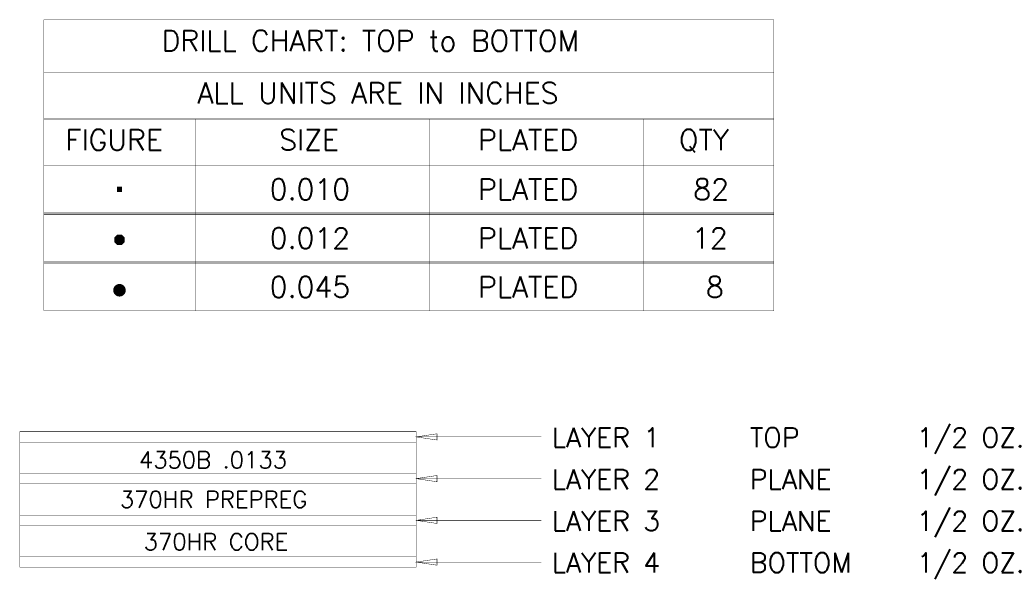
# Model space of a CAD drawing. Header units: millimetres. Extents: x -1.69 to 3.03, y -1.29 to 4.11.
# Tile 25 of 25: x -1.69 to 3.03, y 1.44 to 4.11. Entities that reach past the tile are written whole.
import ezdxf

# ---------------------------------------------------------------- set-up
doc = ezdxf.new("R2010")
doc.units = ezdxf.units.MM
doc.layers.get('0').update_dxf_attribs({"linetype": 'CONTINUOUS', "lineweight": 0})
doc.layers.add('FAB', color=10, linetype='CONTINUOUS', lineweight=0)
doc.styles.add('SIMPLE', font='Simple')

# ---------------------------------------------------------------- blocks, each defined once
blk = doc.blocks.new('SQUARE_12')
blk.add_solid([(0.0125, 0.0125), (0.0125, -0.0125), (-0.0125, 0.0125), (-0.0125, -0.0125)])
blk = doc.blocks.new('OCTAGON_13')
for points in [[(-0.025, 0.0104), (-0.0104, 0.025), (0.025, 0.0104), (0.0104, 0.025)], [(-0.025, -0.0104), (-0.025, 0.0104), (0.025, -0.0104), (0.025, 0.0104)], [(-0.0104, -0.025), (-0.025, -0.0104), (0.0104, -0.025), (0.025, -0.0104)]]:
    blk.add_solid(points)
blk = doc.blocks.new('ROUND_14')
at = {"lineweight": 211, "const_width": 0.03}
blk.add_lwpolyline([(-0.015, 0), (-0.015, 0, 1), (0.015, 0, 1), (-0.015, 0)], format="xyb", dxfattribs=at)

msp = doc.modelspace()

# ---------------------------------------------------------------- linework, layer by layer
at = {"layer": 'FAB', "lineweight": 211, "const_width": 0.002}
for points in [[(-1.5784, 3.1846), (1.9216, 3.1846), (1.9216, 4.1096), (-1.5784, 4.1096), (-1.5784, 3.1846)], [(-1.5784, 3.8596), (1.9216, 3.8596)], [(-1.5784, 3.6346), (1.9216, 3.6346)], [(-0.8534, 3.6346), (-0.8534, 3.1846)], [(0.2716, 3.6346), (0.2716, 3.1846)], [(1.2966, 3.6346), (1.2966, 3.1846)], [(-1.5784, 3.4096), (1.9216, 3.4096)], [(-1.5784, 3.1846), (-1.5784, 2.9501)], [(-1.5784, 3.1836), (1.9216, 3.1836)], [(-1.5784, 3.176), (1.9216, 3.176)], [(-0.8519, 3.1846), (-0.8519, 2.9501)], [(0.2716, 3.1846), (0.2716, 2.9501)], [(1.2966, 3.1846), (1.2966, 2.9501)], [(1.9216, 3.1846), (1.9216, 2.9501)], [(-1.5784, 2.9501), (1.9216, 2.9501)], [(-1.5784, 2.9501), (-1.5784, 2.7155)], [(-1.5784, 2.9491), (1.9216, 2.9491)], [(-1.5784, 2.9415), (1.9216, 2.9415)], [(-0.8519, 2.9501), (-0.8519, 2.7155)], [(0.2716, 2.9501), (0.2716, 2.7155)], [(1.2966, 2.9501), (1.2966, 2.7155)], [(1.9216, 2.9501), (1.9216, 2.7155)], [(-1.5784, 2.7155), (1.9216, 2.7155)], [(0.2066, 2.0858), (-1.6934, 2.0858), (-1.6934, 2.1358), (0.2066, 2.1358), (0.2066, 2.0858)], [(0.3066, 2.1258), (0.2066, 2.1108), (0.3066, 2.0958), (0.3066, 2.1258)], [(-1.6934, 2.0858), (-1.6934, 1.9358), (0.2066, 1.9358), (0.2066, 2.0858)], [(0.2066, 2.1108), (0.8066, 2.1108)], [(0.2066, 1.9358), (0.2066, 1.8858), (-1.6934, 1.8858), (-1.6934, 1.9358)], [(0.3066, 1.9258), (0.2066, 1.9108), (0.3066, 1.8958), (0.3066, 1.9258)], [(0.2066, 1.9108), (0.8066, 1.9108)], [(-1.6934, 1.8858), (-1.6934, 1.7358), (0.2066, 1.7358), (0.2066, 1.8858)], [(-1.6934, 1.6858), (-1.6934, 1.5358), (0.2066, 1.5358), (0.2066, 1.6858), (-1.6934, 1.6858), (-1.6934, 1.7358), (0.2066, 1.7358), (0.2066, 1.6858)], [(0.3066, 1.7258), (0.2066, 1.7108), (0.3066, 1.6958), (0.3066, 1.7258)], [(0.2066, 1.7108), (0.8066, 1.7108)], [(0.2066, 1.5358), (0.2066, 1.4858), (-1.6934, 1.4858), (-1.6934, 1.5358)], [(0.3066, 1.5258), (0.2066, 1.5108), (0.3066, 1.4958), (0.3066, 1.5258)], [(0.2066, 1.5108), (0.8066, 1.5108)]]:
    msp.add_lwpolyline(points, dxfattribs=at)

# ---------------------------------------------------------------- block references
at = {"layer": 'FAB'}
for name, p in [('SQUARE_12', (-1.2159, 3.2971)), ('OCTAGON_13', (-1.2159, 3.0556)), ('ROUND_14', (-1.2159, 2.8137))]:
    msp.add_blockref(name, p, dxfattribs=at)

# ---------------------------------------------------------------- texts
at = {"layer": 'FAB', "style": 'SIMPLE'}
for s, height, p in [('DRILL CHART: TOP to BOTTOM', 0.1, (-1.0141, 3.9596)), ('ALL UNITS ARE IN INCHES', 0.1, (-0.8427, 3.7096)), ('FIGURE', 0.1, (-1.4754, 3.4846)), ('SIZE', 0.1, (-0.4504, 3.4846)), ('PLATED', 0.1, (0.5031, 3.4846)), ('QTY', 0.1, (1.4662, 3.4846)), ('0.010', 0.1, (-0.4957, 3.2471)), ('PLATED', 0.1, (0.5031, 3.2471)), ('82', 0.1, (1.5354, 3.2471)), ('0.012', 0.1, (-0.4957, 3.0135)), ('PLATED', 0.1, (0.5031, 3.0135)), ('12', 0.1, (1.5289, 3.0135)), ('0.045', 0.1, (-0.4957, 2.779)), ('8', 0.1, (1.5957, 2.779)), ('PLATED', 0.1, (0.5031, 2.779)), ('LAYER 1', 0.094, (0.8566, 2.0608)), ('TOP', 0.094, (1.8066, 2.0608)), ('1/2 OZ.', 0.094, (2.6066, 2.0608)), ('4350B .0133', 0.08, (-1.1227, 1.9608)), ('LAYER 2', 0.094, (0.8566, 1.8608)), ('PLANE', 0.094, (1.8066, 1.8608)), ('1/2 OZ.', 0.094, (2.6066, 1.8608)), ('370HR PREPREG', 0.08, (-1.214, 1.7712)), ('LAYER 3', 0.094, (0.8566, 1.6608)), ('PLANE', 0.094, (1.8066, 1.6608)), ('1/2 OZ.', 0.094, (2.6066, 1.6608)), ('370HR CORE', 0.08, (-1.0997, 1.5681)), ('1/2 OZ.', 0.094, (2.6066, 1.4608)), ('LAYER 4', 0.094, (0.8566, 1.4608)), ('BOTTOM', 0.094, (1.8066, 1.4608))]:
    msp.add_text(s, height=height, dxfattribs=at).set_placement(p)

doc.saveas('drawing.dxf')
